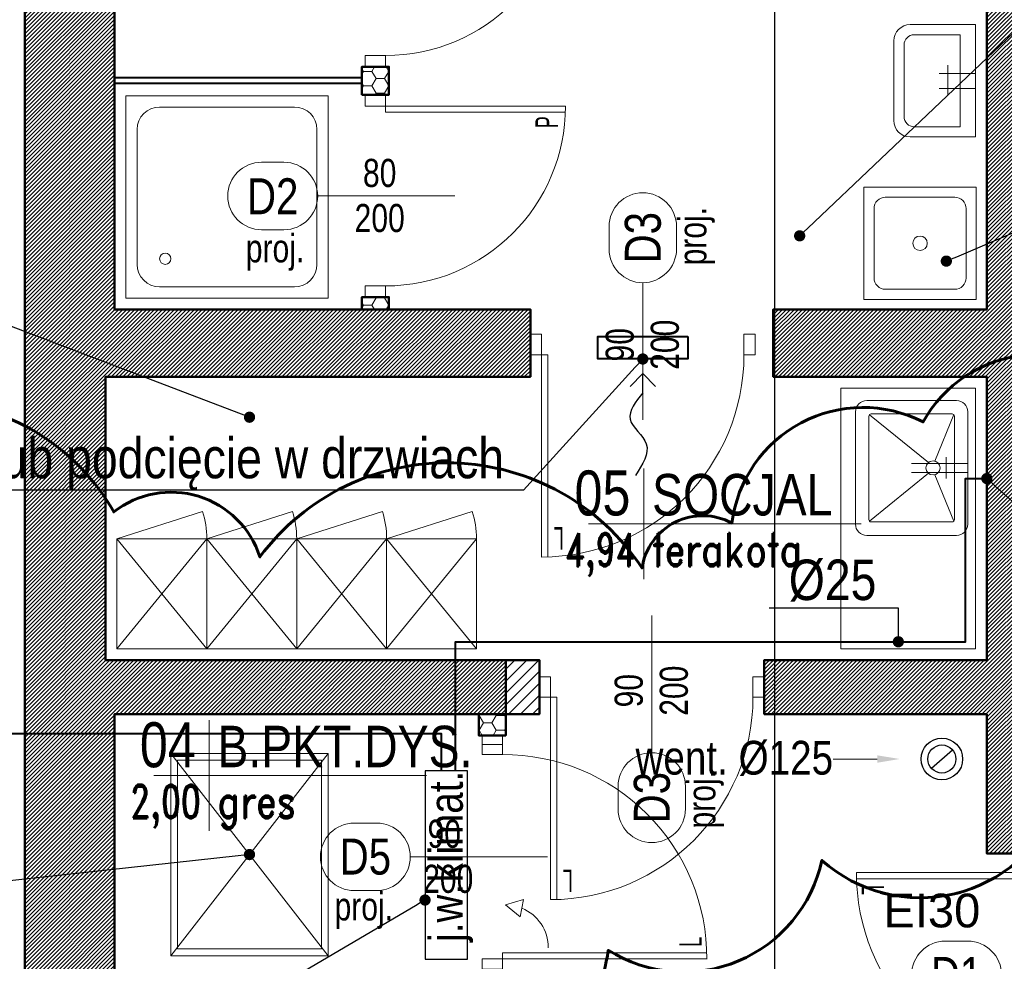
# Model space of a CAD drawing. Header units: centimetres. Extents: x -2715 to 104803, y -5579 to 32152.
# Tile 12 of 27: x 86213 to 86651, y 572 to 991. Entities that reach past the tile are written whole.
import ezdxf
from ezdxf import colors
from ezdxf.entities.mleader import LeaderData, LeaderLine
from ezdxf.enums import TextEntityAlignment as Align
from ezdxf.lldxf.tags import DXFTag
from ezdxf.math import Vec2, Vec3

# ---------------------------------------------------------------- set-up
doc = ezdxf.new("R2010")
doc.units = ezdxf.units.CM
doc.header["$MEASUREMENT"] = 0
doc.linetypes.add('DASHDOT2', pattern=[0.5, 0.25, -0.125, 0, -0.125])
for name, color, linetype, lineweight in [('0_TXT', 252, 'Continuous', 15), ('0_TXT niewidoczne', 252, 'Continuous', 15), ('1_ doors proj.', 252, 'Continuous', 15), ('1_ hatch', 252, 'Continuous', 9), ('1_ hatch proj.', 252, 'Continuous', 9), ('1_ przerywana  S_CONSTRUCTION', 252, 'DASHDOT2', 25), ('1_ view 1', 252, 'Continuous', 15), ('1_ wall DIV', 252, 'Continuous', 40), ('1_ wall STRUCT', 252, 'Continuous', 50), ('1_ wall STRUCT proj.', 252, 'Continuous', 50), ('2_ doors description proj.', 252, 'Continuous', 15), ('2_ equipment istn.', 252, 'Continuous', 9), ('2_ equipment proj.', 252, 'Continuous', 9), ('3_ PPOŻ  opisy', 252, 'Continuous', 18)]:
    doc.layers.add(name, color=color, linetype=linetype, lineweight=lineweight)
for name, color, linetype in [('1_ dach - osie', 252, 'DASHDOT'), ('3_SANIT._klimatyzator', 90, 'Continuous'), ('IS_nawiew', 160, 'SOLID'), ('IS_Opis', 140, 'SOLID'), ('IS_wywiew', 240, 'Continuous')]:
    doc.layers.add(name, color=color, linetype=linetype)
doc.styles.add('ARIAL', font='arial.ttf', dxfattribs={"width": 0.8})
doc.styles.add('BIKTS', font='bikromsw.shx', dxfattribs={"width": 0.85})
doc.styles.add('H_POM', font='ARIALN.TTF', dxfattribs={"width": 0.7, "height": 18})
doc.styles.get("Standard").update_dxf_attribs({"font": 'ARIALN.TTF'})
doc.styles.add('TXT_D', font='arial.ttf')
doc.styles.add('TXT_M', font='romans.shx', dxfattribs={"width": 0.75, "oblique": 15})
doc.styles.add('TXT_S', font='romand.shx')
tags = doc.linetypes.add('Dash', pattern=[15, 10, -5]).pattern_tags.tags
tags[6:7] = [DXFTag(74, 4), DXFTag(75, 0), DXFTag(340, '0'), DXFTag(46, 0.0), DXFTag(50, 0.0), DXFTag(44, 0.0), DXFTag(45, 0.0)]
tags[4:5] = [DXFTag(74, 4), DXFTag(75, 0), DXFTag(340, '0'), DXFTag(46, 0.0), DXFTag(50, 0.0), DXFTag(44, 0.0), DXFTag(45, 0.0)]
tags = doc.linetypes.add('DASHDOT', pattern=[20, 10, -5, 0, -5]).pattern_tags.tags
tags[10:11] = [DXFTag(74, 4), DXFTag(75, 0), DXFTag(340, '0'), DXFTag(46, 0.0), DXFTag(50, 0.0), DXFTag(44, 0.0), DXFTag(45, 0.0)]
tags[8:9] = [DXFTag(74, 4), DXFTag(75, 0), DXFTag(340, '0'), DXFTag(46, 0.0), DXFTag(50, 0.0), DXFTag(44, 0.0), DXFTag(45, 0.0)]
tags[6:7] = [DXFTag(74, 4), DXFTag(75, 0), DXFTag(340, '0'), DXFTag(46, 0.0), DXFTag(50, 0.0), DXFTag(44, 0.0), DXFTag(45, 0.0)]
tags[4:5] = [DXFTag(74, 4), DXFTag(75, 0), DXFTag(340, '0'), DXFTag(46, 0.0), DXFTag(50, 0.0), DXFTag(44, 0.0), DXFTag(45, 0.0)]
tags = doc.linetypes.add('SOLID', pattern=[10, 10, 0]).pattern_tags.tags
tags[6:7] = [DXFTag(74, 4), DXFTag(75, 0), DXFTag(340, '0'), DXFTag(46, 0.0), DXFTag(50, 0.0), DXFTag(44, 0.0), DXFTag(45, 0.0)]
tags[4:5] = [DXFTag(74, 4), DXFTag(75, 0), DXFTag(340, '0'), DXFTag(46, 0.0), DXFTag(50, 0.0), DXFTag(44, 0.0), DXFTag(45, 0.0)]

# ---------------------------------------------------------------- blocks, each defined once
blk = doc.blocks.new('fdgdfhfghgfsh')
at = {"linetype": 'Continuous'}
for p, q in [((0, 90), (-90, 90)), ((-90, 90), (-90, 0)), ((0, 0), (0, 90)), ((-15, 85), (-75, 85)), ((-85, 75), (-85, 15)), ((-5, 15), (-5, 75)), ((-75, 5), (-15, 5)), ((-90, 0), (0, 0))]:
    blk.add_line(p, q, dxfattribs=at)
for centre, major_axis, start_param, end_param in [((-75, 75), (-7.07, -7.07), 3.926991, 5.497787), ((-15, 75), (7.07, -7.07), 0.785398, 2.356194), ((-17.5, 17.5), (-1.77, -1.77), 3.926991, 10.210176), ((-75, 15), (7.07, -7.07), 3.926991, 5.497787), ((-15, 15), (-7.07, -7.07), 0.785398, 2.356194)]:
    blk.add_ellipse(centre, major_axis=major_axis, ratio=1, start_param=start_param, end_param=end_param, dxfattribs=at)
blk = doc.blocks.new('zlew 60x50')
for p, q in [((-2, -25), (-2, 0)), ((2, -25), (2, 0)), ((-3.01, -14.66), (-23.71, -6.29)), ((3.01, -14.66), (23.71, -6.29)), ((4.82, -9.59), (-4.69, -9.59)), ((-2.39, -17.5), (-23.68, -43.73)), ((23.68, -43.73), (2.39, -17.5))]:
    blk.add_line(p, q)
for points in [[(30, -5), (30, -45, -0.414214), (25, -50), (-25, -50, -0.414214), (-30, -45), (-30, -5, -0.414214), (-25, 0), (25, 0, -0.414214)], [(24, -7), (24, -43, -0.414214), (23, -44), (-23, -44, -0.414214), (-24, -43), (-24, -7, -0.414214), (-23, -6), (23, -6, -0.414214)]]:
    blk.add_lwpolyline(points, format="xyb", close=True)
blk.add_circle((0, -15.5), 3.12)
blk = doc.blocks.new('UMYWALKA')
for p, q in [((32, 55), (0, 55)), ((0, 55), (0, 0)), ((7.48, 50), (7.48, 5)), ((30, 50), (7.48, 50)), ((35, 10), (35, 45)), ((40, 8), (40, 47)), ((13.59, 34.46), (13.59, 19.84)), ((17.77, 31.32), (0, 31.32)), ((17.77, 24.01), (0, 24.01)), ((7.48, 5), (30, 5)), ((0, 0), (32, 0))]:
    blk.add_line(p, q)
for centre, radius, start, end in [((32, 47), 8, 0, 90), ((30, 45), 5, 0, 90), ((30, 10), 5, 270, 0), ((32, 8), 8, 270, 0)]:
    blk.add_arc(centre, radius, start, end)
blk = doc.blocks.new('MET')
at = {"layer": '0_TXT niewidoczne'}
for p, q in [((0, -20), (0, 20)), ((-20, 0), (78.66, 0))]:
    blk.add_line(p, q, dxfattribs=at)
at = {"style": 'TXT_D', "width": 0.8, "flags": 4}
blk.add_attdef('NUMER', text='', height=15, dxfattribs=at).set_placement((-6.73, 3.76), align=Align.RIGHT)
blk.add_attdef('NAZWA', (4.15, 3.76), '', height=15, dxfattribs=at)
at = {"layer": '0_TXT niewidoczne', "style": 'TXT_M', "width": 0.8, "flags": 4}
blk.add_attdef('M2', text='', height=12, dxfattribs=at).set_placement((-6.06, -15.36), align=Align.RIGHT)
blk.add_attdef('POSADZKA', (4.15, -15.36), '', height=12, dxfattribs=at)
blk = doc.blocks.new('_OZN.DRZWI')
blk.add_line((0, 0), (61.07, 0))
blk.add_lwpolyline([(-15, 15, -1), (-15, -15), (-25, -15, -1), (-25, 15)], format="xyb", close=True)
at = {"style": 'BIKTS', "width": 0.8}
blk.add_attdef('WYSOK', text='', height=8, rotation=0, dxfattribs=at).set_placement((27.59, 12.75), align=Align.TOP_CENTER)
for p in [(-20, 0), (75.14, 0)]:
    blk.add_attdef('OZN', text='', height=8, rotation=0, dxfattribs=at).set_placement(p, align=Align.MIDDLE)
blk.add_attdef('SZEROK', text='', height=8, rotation=0, dxfattribs=at).set_placement((27.59, -12.4), align=Align.CENTER)
blk = doc.blocks.new('VFDGFDHGF')
for p, q in [((4, 4.55), (0.45, 4.55)), ((8.55, 4.55), (4, 4.55)), ((8.55, -4.55), (8.55, 4.55)), ((99.45, 4.55), (99.45, -4.55)), ((108, 4.55), (104.45, 4.55)), ((4, -4.55), (8.55, -4.55)), ((8.55, -4.55), (8.55, -95.45)), ((11.27, -4.55), (11.27, -95.41)), ((32.64, -5.84), (27.34, -12.38)), ((99.45, -4.55), (104, -4.55)), ((27.34, -12.38), (35.01, -13.91))]:
    blk.add_line(p, q)
for points in [[(0, -4.55), (0, 4.55), (4, 4.55), (4, -4.55)], [(4, -4.55), (4, 4.55), (8.55, 4.55), (8.55, -4.55)], [(99.45, -4.55), (99.45, 4.55), (104, 4.55), (104, -4.55)], [(104, -4.55), (104, 4.55), (108, 4.55), (108, -4.55)]]:
    blk.add_lwpolyline(points, close=True)
for points in [[(54, -1.36), (54, -0.36)], [(8.55, -4.55), (11.27, -4.55)], [(32.64, -5.84), (35.01, -13.91)]]:
    blk.add_lwpolyline(points)
for centre, radius, start, end in [((9.07, -5.07), 90.38, 269.6651, 0.3349), ((13.55, -5.84), 19.09, 270, 337.4994)]:
    blk.add_arc(centre, radius, start, end)
at = {"insert": (18.4, -83.17), "char_height": 10, "width": 6.2032, "attachment_point": 3, "style": 'H_POM'}
blk.add_mtext('L', dxfattribs=at)
blk = doc.blocks.new('gfdgfhgfjhgjhgjhgjh')
for p, q in [((-9.09, -5), (-9.09, 0)), ((0, 0), (0, -5)), ((0, -5), (-9.09, -5)), ((0, -5), (80, -5)), ((0, -7.73), (79.95, -7.73)), ((-9.09, -85), (0, -85)), ((0, -85), (0, -90))]:
    blk.add_line(p, q)
for points in [[(0, 0), (-9.09, 0), (-9.09, -5), (0, -5)], [(0, -85), (-9.09, -85), (-9.09, -90), (0, -90)]]:
    blk.add_lwpolyline(points, close=True)
for points in [[(0, -5), (0, -7.73)], [(-3.18, -45), (-4.18, -45)]]:
    blk.add_lwpolyline(points)
blk.add_arc((0, -5), 80, 270, 0)
at = {"insert": (66.67, -14.86), "char_height": 10, "width": 6.2032, "attachment_point": 1, "rotation": 90, "style": 'H_POM'}
blk.add_mtext('P', dxfattribs=at)
blk = doc.blocks.new('GFDGFDHFHGFHGFRE')
for p, q in [((-9.09, 0), (-9.09, -5)), ((0, -5), (0, 0)), ((-9.09, -5), (-99.09, -5)), ((-9.09, -7.73), (-99.05, -7.73)), ((-9.09, -5), (0, -5)), ((-9.09, -95), (-9.09, -100)), ((0, -95), (-9.09, -95))]:
    blk.add_line(p, q)
for points in [[(-9.09, 0), (0, 0), (0, -5), (-9.09, -5)], [(-9.09, -95), (0, -95), (0, -100), (-9.09, -100)]]:
    blk.add_lwpolyline(points, close=True)
for points in [[(-9.09, -5), (-9.09, -7.73)], [(-5.91, -50), (-4.91, -50)]]:
    blk.add_lwpolyline(points)
blk.add_arc((-9.09, -5), 90, 180, 270)
at = {"insert": (-85.76, -14.86), "char_height": 10, "width": 6.2032, "attachment_point": 7, "rotation": 90, "style": 'H_POM'}
blk.add_mtext('L', dxfattribs=at)
blk = doc.blocks.new('GFDHGFJHGKJHLKJHL')
at = {"ltscale": 10}
blk.add_lwpolyline([(0, 0), (70, 0), (70, -90), (0, -90), (0, 0)], dxfattribs=at)
at = {"linetype": 'Dash', "ltscale": 20}
blk.add_lwpolyline([(0, -90), (70, 0), (0, 0), (70, -90), (0, -90)], dxfattribs=at)
blk.add_lwpolyline([(3, -3), (67, -3), (67, -87), (3, -87)], close=True, dxfattribs=at)
blk = doc.blocks.new('BFGHJHGJHGKHG')
at = {"linetype": 'Dash', "ltscale": 10}
for points in [[(0, 49), (38.11, 61.14)], [(40, 49), (78.11, 61.14)]]:
    blk.add_lwpolyline(points, dxfattribs=at)
blk.add_lwpolyline([(0, 49), (80, 49), (80, 0), (0, 0), (0, 49), (40, 49), (40, 0)])
at = {"linetype": 'Dash', "ltscale": 15}
for points in [[(0, 0), (40, 49), (0, 49), (40, 0), (0, 0)], [(40, 0), (80, 49), (40, 49), (80, 0), (40, 0)]]:
    blk.add_lwpolyline(points, dxfattribs=at)
at = {"linetype": 'Dash', "ltscale": 10}
for centre in [(0, 49), (40, 49)]:
    blk.add_arc(centre, 40, 0, 17.6724, dxfattribs=at)
blk = doc.blocks.new('GRFHGFJNHGJMKH')
at = {"layer": '1_ dach - osie'}
blk.add_line((0, -1754.68), (0, 0), dxfattribs=at)
blk = doc.blocks.new('_DOT')
at = {"color": 0, "linetype": 'ByBlock'}
blk.add_line((-0.5, 0), (-1, 0), dxfattribs=at)
at = {"color": 0, "linetype": 'ByBlock', "const_width": 0.5}
blk.add_lwpolyline([(-0.25, 0, 1), (0.25, 0, 1)], format="xyb", close=True, dxfattribs=at)
blk = doc.blocks.new('_kr_transfer')
at = {"layer": 'IS_wywiew'}
for p, q in [((6.5, 0), (12.16, 5.66)), ((15.05, 0), (6.5, 0)), ((6.5, 0), (12.16, -5.66))]:
    blk.add_line(p, q, dxfattribs=at)
at = {"layer": 'IS_wywiew', "lineweight": 40}
blk.add_lwpolyline([(-10, 20), (0, 20), (0, -20), (-10, -20)], close=True, dxfattribs=at)
at = {"layer": 'IS_wywiew', "start_tangent": (0.789269, -0.614048)}
blk.add_spline([(15.05, 0), (26.8, -5.6), (37.79, 1.54), (51.76, -3.3)], degree=3, dxfattribs=at)
blk = doc.blocks.new('Klimatyzator ścienny LG S09EC STANDARD 2 z montażem')
at = {"layer": '3_SANIT._klimatyzator', "lineweight": 25}
blk.add_lwpolyline([(-401.72, 1731.64), (-401.72, 1647.94), (-382.82, 1647.94), (-382.82, 1731.64), (-401.72, 1731.64)], dxfattribs=at)
at = {"layer": '3_SANIT._klimatyzator', "lineweight": 25, "insert": (-399.92, 1655.4), "char_height": 0.18, "attachment_point": 1, "rotation": 90}
blk.add_mtext('\\pxi-3,l4,t4;{\\fArial Narrow|b0|i0|c238|p34;\\H83.333333x;j.w.^Iklimat.}', dxfattribs=at)
blk = doc.blocks.new('fvdgvfdghf')
blk.add_lwpolyline([(-50, 0), (0, 0), (0, 50), (-50, 50), (-50, 0)])
blk.add_lwpolyline([(-40.45, 4.55), (-9.55, 4.55, 0.414214), (-4.55, 9.55), (-4.55, 40.45, 0.414214), (-9.55, 45.45), (-40.45, 45.45, 0.414214), (-45.45, 40.45), (-45.45, 9.55, 0.414214)], format="xyb", close=True)
blk.add_circle((-25, 25), 3.22)
blk = doc.blocks.new('bvnbvn')
at = {"layer": '1_ przerywana  S_CONSTRUCTION', "color": 150, "linetype": 'Dash', "ltscale": 20}
blk.add_lwpolyline([(-24.68, -24.14), (-15.32, -15.86)], dxfattribs=at)
at = {"layer": '1_ przerywana  S_CONSTRUCTION', "color": 150, "linetype": 'Dash', "ltscale": 10}
for radius in [9.25, 6.25]:
    blk.add_circle((-20, -20), radius, dxfattribs=at)
at = {"layer": '0_TXT', "color": 150}
ml = blk.add_multileader_mtext('Standard', dxfattribs=at)
ml.set_content('{\\fArial Narrow|b0|i0|c238|p34;\\H83.333333x;went. %%C125}', color=150)
ml.set_leader_properties()
ml.build(insert=Vec2(0, 0))
ml.multileader.update_dxf_attribs({"dogleg_length": 0.36, "arrow_head_size": 10})
ctx = ml.context
ctx.base_point, ctx.char_height, ctx.arrow_head_size, ctx.landing_gap_size, ctx.plane_origin = Vec3(-155.64, -20), 0.18, 10, 0.09, Vec3(-38.74, -20)
ctx.text_align_type = 2
notes = []
notes.append((ctx, [(0, (1, 1, 0), (-67.94, -20), (-1, 0), 0.36, [(0, [(-38.74, -20)], 0, [])])]))
ctx.mtext.insert, ctx.mtext.alignment, ctx.mtext.flow_direction = Vec3(-68.39, -11.92), 3, 5
for ctx, leaders in notes:
    for number, flags, end, landing, length, lines in leaders:
        leader = LeaderData()
        leader.index, (leader.has_last_leader_line, leader.has_dogleg_vector, leader.attachment_direction) = number, flags
        leader.last_leader_point, leader.dogleg_vector, leader.dogleg_length = Vec3(end), Vec3(landing), length
        for number, points, colour, breaks in lines:
            line = LeaderLine()
            line.index, line.vertices, line.color, line.breaks = number, Vec3.list(points), colors.encode_raw_color(colour), breaks
            leader.lines.append(line)
        ctx.leaders.append(leader)

msp = doc.modelspace()

# ---------------------------------------------------------------- hatches: boundary and pattern name
at = {"layer": '1_ hatch'}
h = msp.add_hatch(dxfattribs=at)
h.set_pattern_fill('ANSI31', color=256, scale=10)
h.paths.add_polyline_path([(86255.57, 517.9), (86215.57, 517.9), (86215.55, 1206.93), (86348.55, 1206.93), (86348.55, 1166.93), (86255.55, 1166.93), (86255.55, 861.93), (86440.51, 861.93), (86440.51, 831.93), (86251.55, 831.93), (86251.55, 705.93), (86429.55, 705.93), (86429.55, 681.93), (86255.55, 681.93)])
h = msp.add_hatch(dxfattribs=at)
h.set_pattern_fill('ANSI31', color=256, scale=10)
h.paths.add_polyline_path([(86685.55, 619.93), (86650.07, 619.93), (86643.55, 619.93), (86643.55, 681.93), (86544.51, 681.93), (86544.51, 705.93), (86643.55, 705.93), (86643.55, 831.93), (86548.51, 831.93), (86548.51, 861.93), (86643.55, 861.93), (86643.55, 1206.93), (86830.55, 1206.93), (86830.55, 1166.93), (86685.55, 1166.93), (86685.55, 705.93), (86900.55, 705.93), (86900.55, 681.93), (86685.55, 681.93)])
at = {"layer": '1_ hatch proj.'}
h = msp.add_hatch(dxfattribs=at)
h.set_pattern_fill('HONEY', color=256, scale=30)
h.paths.add_polyline_path([(86365.55, 957.35), (86365.55, 969.85), (86377.55, 969.85), (86377.55, 957.35)])
h = msp.add_hatch(dxfattribs=at)
h.set_pattern_fill('HONEY', color=256, scale=30)
h.paths.add_polyline_path([(86365.55, 867.35), (86365.55, 861.93), (86377.55, 861.93), (86377.55, 867.35)])
h = msp.add_hatch(dxfattribs=at)
h.set_pattern_fill('ANSI31', color=256, scale=30)
h.set_pattern_definition([(45, (-154, -2e-12), (-2.65165043, 2.65165043), [])])
h.paths.add_polyline_path([(86429.55, 705.93), (86444.51, 705.93), (86444.51, 681.93), (86429.55, 681.93)])
h = msp.add_hatch(dxfattribs=at)
h.set_pattern_fill('HONEY', color=256, scale=30)
h.set_pattern_definition([(0, (120.848, 9), (5.625, 3.24759526), [3.75, -7.5]), (120, (120.848, 9), (-5.625, 3.24759526), [3.75, -7.5]), (60, (120.848, 9), (1e-15, 6.49519053), [-7.5, 3.75])])
h.paths.add_polyline_path([(86429.55, 681.93), (86429.55, 672.43), (86417.55, 672.43), (86417.55, 681.93)])

# ---------------------------------------------------------------- linework, layer by layer
at = {"layer": '1_ wall DIV'}
for points in [[(86365.55, 964.85), (86255.55, 964.85)], [(86365.55, 962.35), (86255.55, 962.35)]]:
    msp.add_lwpolyline(points, dxfattribs=at)
at = {"layer": '1_ wall STRUCT'}
msp.add_lwpolyline([(86255.55, 517.9), (86215.55, 517.9), (86215.55, 1206.93), (86348.55, 1206.93), (86348.55, 1166.93), (86255.55, 1166.93), (86255.55, 861.93), (86440.51, 861.93), (86440.51, 831.93), (86251.55, 831.93), (86251.55, 705.93), (86429.55, 705.93), (86429.55, 681.93), (86255.55, 681.93)], close=True, dxfattribs=at)
msp.add_lwpolyline([(86685.55, 619.93), (86650.07, 619.93), (86643.55, 619.93), (86643.55, 681.93), (86544.51, 681.93), (86544.51, 705.93), (86643.55, 705.93), (86643.55, 831.93), (86548.51, 831.93), (86548.51, 861.93), (86643.55, 861.93), (86643.55, 1206.93), (86830.55, 1206.93), (86830.55, 1166.93), (86685.55, 1166.93), (86685.55, 705.93), (86900.55, 705.93), (86900.55, 681.93), (86685.55, 681.93), (86685.55, 619.93)], dxfattribs=at)
at = {"layer": '1_ wall STRUCT proj.'}
for points in [[(86365.55, 957.35), (86365.55, 969.85), (86377.55, 969.85), (86377.55, 957.35), (86365.55, 957.35)], [(86365.55, 861.93), (86365.55, 867.35), (86377.55, 867.35), (86377.55, 861.93), (86365.55, 861.93)], [(86429.55, 705.93), (86444.51, 705.93), (86444.51, 681.93), (86429.55, 681.93), (86429.55, 705.93)], [(86429.55, 681.93), (86429.55, 672.43), (86417.55, 672.43), (86417.55, 681.93), (86429.55, 681.93)]]:
    msp.add_lwpolyline(points, dxfattribs=at)
at = {"layer": '2_ equipment istn.'}
msp.add_lwpolyline([(86638.55, 710.93), (86578.55, 710.93), (86578.55, 826.93), (86638.55, 826.93), (86638.55, 710.93)], dxfattribs=at)
at = {"layer": 'IS_Opis', "color": 40, "lineweight": 40}
msp.add_lwpolyline([(86407.17, 656.68), (86407.17, 714.08), (86634.09, 714.08), (86634.09, 786.67), (86643.55, 786.67)], dxfattribs=at)
at = {"layer": 'IS_Opis', "color": 210, "lineweight": 40}
msp.add_lwpolyline([(86199.36, 697.26), (86199.36, 673.26), (86400.85, 673.26), (86400.85, 656.68)], dxfattribs=at)

# ---------------------------------------------------------------- block references
msp.add_blockref('Klimatyzator ścienny LG S09EC STANDARD 2 z montażem', (86795.36, -1074.97))
at = {"layer": '0_TXT'}
ref = msp.add_blockref('MET', (86490.97, 766.57), dxfattribs=dict(at, xscale=1.23, yscale=1.23, zscale=1.23, rotation=359.9999999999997))
ref.add_attrib('NUMER', '05', dxfattribs={"layer": '0', "height": 20, "style": 'TXT_D', "width": 0.8, "flags": 4}).set_placement((86485, 770.26), align=Align.RIGHT)
ref.add_attrib('NAZWA', 'SOCJAL', (86494.66, 770.26), dxfattribs={"layer": '0', "height": 18.45, "style": 'TXT_D', "width": 0.8, "flags": 4})
ref.add_attrib('M2', '4,94', dxfattribs={"layer": '0', "height": 14.76, "style": 'TXT_S', "width": 0.7, "flags": 4}).set_placement((86487.28, 747.68), align=Align.RIGHT)
ref.add_attrib('POSADZKA', 'terakota', (86494.66, 747.68), dxfattribs={"layer": '0', "height": 14.76, "style": 'TXT_S', "width": 0.8, "flags": 4})
ref = msp.add_blockref('MET', (86297.6, 654.58), dxfattribs=dict(at, xscale=1.23, yscale=1.23, zscale=1.23, rotation=359.9999999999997))
ref.add_attrib('NUMER', '04', dxfattribs={"layer": '0', "height": 20, "style": 'TXT_D', "width": 0.8, "flags": 4}).set_placement((86291.64, 658.27), align=Align.RIGHT)
ref.add_attrib('NAZWA', 'B.PKT.DYS.', (86301.29, 658.27), dxfattribs={"layer": '0', "height": 18.45, "style": 'TXT_D', "width": 0.8, "flags": 4})
ref.add_attrib('M2', '2,00', dxfattribs={"layer": '0', "height": 14.76, "style": 'TXT_S', "width": 0.7, "flags": 4}).set_placement((86293.91, 635.69), align=Align.RIGHT)
ref.add_attrib('POSADZKA', 'gres', (86301.29, 635.69), dxfattribs={"layer": '0', "color": 150, "height": 14.76, "style": 'TXT_S', "width": 0.8, "flags": 4})
msp.add_blockref('bvnbvn', (86643.55, 681.93), dxfattribs=at)
at = {"layer": '1_ doors proj.'}
for p in [(86376.09, 1059.85), (86376.09, 957.35)]:
    msp.add_blockref('gfdgfhgfjhgjhgjhgjh', p, dxfattribs=at)
for name, p, rotation in [('GFDGFDHFHGFHGFRE', (86440.51, 850.86), 90), ('GFDGFDHFHGFHGFRE', (86444.51, 698.48), 90), ('VFDGFDHGF', (86423.55, 564.43), 89.99999999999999), ('VFDGFDHGF', (86681, 619.93), 270)]:
    msp.add_blockref(name, p, dxfattribs=dict(at, rotation=rotation))
at = {"layer": '1_ view 1'}
msp.add_blockref('GRFHGFJNHGJMKH', (86549.24, 1279.19), dxfattribs=at)
at = {"layer": '2_ doors description proj.'}
ref = msp.add_blockref('_OZN.DRZWI', (86345.88, 912.35), dxfattribs=at)
ref.add_attrib('OZN', 'proj.', dxfattribs={"layer": '0', "color": 7, "lineweight": 5, "height": 12.5, "style": 'BIKTS', "width": 0.8}).set_placement((86326.91, 887.54), align=Align.MIDDLE)
ref.add_attrib('WYSOK', '200', dxfattribs={"layer": '0', "color": 7, "lineweight": 5, "height": 12.5, "style": 'BIKTS', "width": 0.8}).set_placement((86373.47, 908.81), align=Align.TOP_CENTER)
ref.add_attrib('SZEROK', '80', dxfattribs={"layer": '0', "color": 7, "lineweight": 5, "height": 12.5, "style": 'BIKTS', "width": 0.8}).set_placement((86373.47, 916.36), align=Align.CENTER)
ref.add_attrib('OZN', 'D2', dxfattribs={"layer": '0', "color": 7, "lineweight": 5, "height": 16, "style": 'ARIAL', "width": 0.8}).set_placement((86325.88, 912.35), align=Align.MIDDLE)
ref = msp.add_blockref('_OZN.DRZWI', (86490.51, 873.79), dxfattribs=dict(at, xscale=-1, rotation=89.99999999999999))
ref.add_attrib('OZN', 'proj.', dxfattribs={"layer": '0', "color": 7, "lineweight": 5, "height": 12.5, "rotation": 90, "style": 'BIKTS', "width": 0.8}).set_placement((86514.1, 894.48), align=Align.MIDDLE)
ref.add_attrib('WYSOK', '200', dxfattribs={"layer": '0', "color": 7, "lineweight": 5, "height": 12.5, "rotation": 90, "style": 'BIKTS', "width": 0.8}).set_placement((86494.05, 846.19), align=Align.TOP_CENTER)
ref.add_attrib('SZEROK', '90', dxfattribs={"layer": '0', "color": 7, "lineweight": 5, "height": 12.5, "rotation": 90, "style": 'BIKTS', "width": 0.8}).set_placement((86486.49, 846.19), align=Align.CENTER)
ref.add_attrib('OZN', 'D3', dxfattribs={"layer": '0', "color": 7, "lineweight": 5, "height": 16, "rotation": 90, "style": 'ARIAL', "width": 0.8}).set_placement((86490.51, 893.79), align=Align.MIDDLE)
ref = msp.add_blockref('_OZN.DRZWI', (86494.51, 664.73), dxfattribs=dict(at, rotation=90.00000000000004))
ref.add_attrib('OZN', 'proj.', dxfattribs={"layer": '0', "color": 7, "lineweight": 5, "height": 12.5, "rotation": 90, "style": 'BIKTS', "width": 0.8}).set_placement((86518.1, 644.03), align=Align.MIDDLE)
ref.add_attrib('WYSOK', '200', dxfattribs={"layer": '0', "color": 7, "lineweight": 5, "height": 12.5, "rotation": 90, "style": 'BIKTS', "width": 0.8}).set_placement((86498.05, 692.32), align=Align.TOP_CENTER)
ref.add_attrib('SZEROK', '90', dxfattribs={"layer": '0', "color": 7, "lineweight": 5, "height": 12.5, "rotation": 90, "style": 'BIKTS', "width": 0.8}).set_placement((86490.49, 692.32), align=Align.CENTER)
ref.add_attrib('OZN', 'D3', dxfattribs={"layer": '0', "color": 7, "lineweight": 5, "height": 16, "rotation": 90, "style": 'ARIAL', "width": 0.8}).set_placement((86494.51, 644.73), align=Align.MIDDLE)
ref = msp.add_blockref('_OZN.DRZWI', (86387.1, 618.43), dxfattribs=at)
ref.add_attrib('OZN', 'proj.', dxfattribs={"layer": '0', "color": 7, "lineweight": 5, "height": 12.5, "style": 'BIKTS', "width": 0.8}).set_placement((86366.4, 594.84), align=Align.MIDDLE)
ref.add_attrib('WYSOK', '200', dxfattribs={"layer": '0', "color": 7, "lineweight": 5, "height": 12.5, "style": 'BIKTS', "width": 0.8}).set_placement((86403.97, 614.89), align=Align.TOP_CENTER)
ref.add_attrib('SZEROK', '90', dxfattribs={"layer": '0', "color": 7, "lineweight": 5, "height": 12.5, "style": 'BIKTS', "width": 0.8}).set_placement((86402.19, 622.44), align=Align.CENTER)
ref.add_attrib('OZN', 'D5', dxfattribs={"layer": '0', "color": 7, "lineweight": 5, "height": 16, "style": 'ARIAL', "width": 0.8}).set_placement((86367.1, 618.43), align=Align.MIDDLE)
ref = msp.add_blockref('_OZN.DRZWI', (86650.09, 565.93), dxfattribs=dict(at, xscale=-1, rotation=180))
ref.add_attrib('OZN', 'proj.', dxfattribs={"layer": '0', "color": 7, "lineweight": 5, "height": 12.5, "style": 'BIKTS', "width": 0.8}).set_placement((86731.49, 565.93), align=Align.MIDDLE)
ref.add_attrib('WYSOK', '200', dxfattribs={"layer": '0', "color": 7, "lineweight": 5, "height": 12.5, "style": 'BIKTS', "width": 0.8}).set_placement((86677.68, 562.86), align=Align.TOP_CENTER)
ref.add_attrib('SZEROK', '90', dxfattribs={"layer": '0', "color": 7, "lineweight": 5, "height": 12.5, "style": 'BIKTS', "width": 0.8}).set_placement((86677.68, 567.93), align=Align.CENTER)
ref.add_attrib('OZN', 'D1', dxfattribs={"layer": '0', "color": 7, "lineweight": 5, "height": 16, "style": 'ARIAL', "width": 0.8}).set_placement((86630.09, 565.93), align=Align.MIDDLE)
at = {"layer": '2_ equipment istn.', "xscale": 0.909090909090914, "yscale": 0.909090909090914, "zscale": 0.9090909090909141, "rotation": 180.0000000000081}
msp.add_blockref('UMYWALKA', (86638.55, 988.6), dxfattribs=at)
at = {"layer": '2_ equipment istn.', "xscale": -1}
msp.add_blockref('fdgdfhfghgfsh', (86260.55, 866.93), dxfattribs=at)
at = {"layer": '2_ equipment istn.', "xscale": -1, "rotation": 270}
msp.add_blockref('zlew 60x50', (86635.11, 791.39), dxfattribs=at)
at = {"layer": '2_ equipment proj.'}
for name, p in [('fvdgvfdghf', (86638.85, 866.32)), ('BFGHJHGJHGKHG', (86256.55, 710.93)), ('BFGHJHGJHGKHG', (86336.55, 710.93)), ('GFDHGFJHGKJHLKJHL', (86280.55, 664.43))]:
    msp.add_blockref(name, p, dxfattribs=at)
at = {"layer": 'IS_nawiew', "rotation": 270}
msp.add_blockref('_kr_transfer', (86490.51, 839.85), dxfattribs=at)

# ---------------------------------------------------------------- leaders
at = {"layer": 'Defpoints', "color": 6}
ml = msp.add_multileader_mtext('Standard', dxfattribs=at)
ml.set_content('Ewelina, tak jak ustalaliśmy nawiewnik ścienny z grzałką ', color=6)
ml.set_leader_properties(color=256, linetype='ByLayer', lineweight=-1)
ml.set_arrow_properties(name='DOT')
ml.build(insert=Vec2(0, 0))
ml.multileader.update_dxf_attribs({"text_left_attachment_type": 6, "text_right_attachment_type": 6, "dogleg_length": 0.1, "arrow_head_size": 5})
ctx = ml.context
ctx.base_point, ctx.char_height, ctx.arrow_head_size, ctx.landing_gap_size, ctx.plane_origin = Vec3(85727.35, 934.88), 18, 5, 0.3, Vec3(85714.71, 1285.46)
ctx.left_attachment, ctx.right_attachment = 6, 6
notes = []
notes.append((ctx, [(0, (1, 1, 0), (85998.52, 934.88), (-1, 0), 11.18, [(0, [(86315.55, 813.95)], 0, [])])]))
ctx.mtext.insert, ctx.mtext.width, ctx.mtext.flow_direction = Vec3(85727.65, 958.16), 265.3585, 5
ml = msp.add_multileader_mtext('Standard', dxfattribs=at)
ml.set_content('Ewelina, tak jak ustalaliśmy nawiewnik ścienny z grzałką + kratka transferowa nad drzwiami do komunikacji', color=6)
ml.set_leader_properties(color=256, linetype='ByLayer', lineweight=-1)
ml.set_arrow_properties(name='DOT')
ml.build(insert=Vec2(0, 0))
ml.multileader.update_dxf_attribs({"text_left_attachment_type": 6, "text_right_attachment_type": 6, "dogleg_length": 0.1, "arrow_head_size": 5})
ctx = ml.context
ctx.base_point, ctx.char_height, ctx.arrow_head_size, ctx.landing_gap_size, ctx.plane_origin = Vec3(85732.35, 585.36), 18, 5, 0.3, Vec3(85714.71, 1090.94)
ctx.left_attachment, ctx.right_attachment = 6, 6
notes.append((ctx, [(0, (1, 1, 0), (86003.52, 585.36), (-1, 0), 11.18, [(0, [(86315.55, 619.43)], 0, [])])]))
ctx.mtext.insert, ctx.mtext.width, ctx.mtext.flow_direction = Vec3(85732.65, 608.64), 265.3585, 5
at = {"layer": 'IS_Opis'}
ml = msp.add_multileader_mtext('Standard', dxfattribs=at)
ml.set_content('Wentylator kanałowy np. TD-350/125 SILENT, prod. Venture Ind. o wydatku Vw=130m³/h; zasilanie el. 230V, 30W', color=256)
ml.set_leader_properties(color=256, linetype='ByLayer', lineweight=-1)
ml.set_arrow_properties(name='DOT')
ml.build(insert=Vec2(0, 0))
ml.multileader.update_dxf_attribs({"text_left_attachment_type": 6, "text_right_attachment_type": 6, "dogleg_length": 0.1, "arrow_head_size": 5})
ctx = ml.context
ctx.base_point, ctx.char_height, ctx.arrow_head_size, ctx.landing_gap_size, ctx.plane_origin = Vec3(86714.3, 1030.36), 18, 5, 0.3, Vec3(86701.66, 1090.94)
ctx.left_attachment, ctx.right_attachment = 6, 6
notes.append((ctx, [(0, (1, 1, 0), (86703.12, 1030.36), (1, 0), 11.18, [(0, [(86560.29, 894.63)], 0, [])])]))
ctx.mtext.insert, ctx.mtext.width, ctx.mtext.flow_direction = Vec3(86714.6, 1051.96), 356.8826, 5
ml = msp.add_multileader_mtext('Standard', dxfattribs=at)
ml.set_content('Wyrzutnia dachowa okrągła %%c125', color=256)
ml.set_leader_properties(color=256, linetype='ByLayer', lineweight=-1)
ml.set_arrow_properties(name='DOT')
ml.build(insert=Vec2(0, 0))
ml.multileader.update_dxf_attribs({"text_left_attachment_type": 6, "text_right_attachment_type": 6, "dogleg_length": 0.1, "arrow_head_size": 5})
ctx = ml.context
ctx.base_point, ctx.char_height, ctx.arrow_head_size, ctx.landing_gap_size, ctx.plane_origin = Vec3(86715.3, 916.89), 18, 5, 0.3, Vec3(86701.66, 995.67)
ctx.left_attachment, ctx.right_attachment = 6, 6
notes.append((ctx, [(0, (1, 1, 0), (86704.12, 916.89), (1, 0), 11.18, [(0, [(86625.54, 883.38)], 0, [])])]))
ctx.mtext.insert, ctx.mtext.width, ctx.mtext.flow_direction = Vec3(86715.6, 940.17), 356.8826, 5
ml = msp.add_multileader_mtext('Standard', dxfattribs=at)
ml.set_content('Kratka lub podcięcie w drzwiach', color=256)
ml.set_leader_properties(color=256, linetype='ByLayer', lineweight=-1)
ml.set_arrow_properties(name='DOT')
ml.build(insert=Vec2(0, 0))
ml.multileader.update_dxf_attribs({"text_left_attachment_type": 6, "text_right_attachment_type": 6, "dogleg_length": 0.1, "arrow_head_size": 5})
ctx = ml.context
ctx.base_point, ctx.char_height, ctx.arrow_head_size, ctx.landing_gap_size, ctx.plane_origin = Vec3(86135.1, 781.57), 18, 5, 0.3, Vec3(86077.46, 854.35)
ctx.left_attachment, ctx.right_attachment = 6, 6
notes.append((ctx, [(0, (1, 1, 0), (86437.46, 781.57), (-1, 0), 11.18, [(0, [(86490.51, 839.85)], 0, [])])]))
ctx.mtext.insert, ctx.mtext.width, ctx.mtext.flow_direction = Vec3(86135.4, 804.8), 356.8826, 5
ml = msp.add_multileader_mtext('Standard', dxfattribs=at)
ml.set_content('Odpływ skroplin włączyć do podejścia KS - włączenie zasyfonowane', color=256)
ml.set_leader_properties(color=256, linetype='ByLayer', lineweight=-1)
ml.set_arrow_properties(name='DOT')
ml.build(insert=Vec2(0, 0))
ml.multileader.update_dxf_attribs({"text_left_attachment_type": 6, "text_right_attachment_type": 6, "dogleg_length": 0.1, "arrow_head_size": 5})
ctx = ml.context
ctx.base_point, ctx.char_height, ctx.arrow_head_size, ctx.landing_gap_size, ctx.plane_origin = Vec3(86696.73, 749.03), 18, 5, 0.3, Vec3(86683.09, 827.8)
ctx.left_attachment, ctx.right_attachment = 6, 6
notes.append((ctx, [(0, (1, 1, 0), (86685.55, 749.03), (1, 0), 11.18, [(0, [(86643.55, 786.67)], 0, [])])]))
ctx.mtext.insert, ctx.mtext.width, ctx.mtext.flow_direction = Vec3(86697.03, 772.31), 356.8826, 5
ml = msp.add_multileader_mtext('Standard', dxfattribs=at)
ml.set_content('%%c25', color=256)
ml.set_leader_properties(color=256, linetype='ByLayer', lineweight=-1)
ml.set_arrow_properties(name='DOT')
ml.build(insert=Vec2(0, 0))
ml.multileader.update_dxf_attribs({"text_left_attachment_type": 6, "text_right_attachment_type": 6, "dogleg_length": 0.1, "arrow_head_size": 5})
ctx = ml.context
ctx.base_point, ctx.char_height, ctx.arrow_head_size, ctx.landing_gap_size, ctx.plane_origin = Vec3(86555.15, 729.03), 18, 5, 0.3, Vec3(86243.19, 797.8)
ctx.left_attachment, ctx.right_attachment = 6, 6
notes.append((ctx, [(0, (1, 1, 0), (86604.19, 729.03), (-1, 0), 11.18, [(0, [(86604.19, 714.08)], 0, [])])]))
ctx.mtext.insert, ctx.mtext.width, ctx.mtext.flow_direction = Vec3(86555.45, 750.63), 356.8826, 5
ml = msp.add_multileader_mtext('Standard', dxfattribs=at)
ml.set_content('Jednostka zewnętrzna', color=256)
ml.set_leader_properties(color=256, linetype='ByLayer', lineweight=-1)
ml.set_arrow_properties(name='DOT')
ml.build(insert=Vec2(0, 0))
ml.multileader.update_dxf_attribs({"text_left_attachment_type": 6, "text_right_attachment_type": 6, "dogleg_length": 0.1, "arrow_head_size": 5})
ctx = ml.context
ctx.base_point, ctx.char_height, ctx.arrow_head_size, ctx.landing_gap_size, ctx.plane_origin = Vec3(85886.88, 652.28), 18, 5, 0.3, Vec3(85742.52, 725.06)
ctx.left_attachment, ctx.right_attachment = 6, 6
notes.append((ctx, [(0, (1, 1, 0), (86102.52, 652.28), (-1, 0), 11.18, [(0, [(86187.4, 733.11)], 0, [])])]))
ctx.mtext.insert, ctx.mtext.width, ctx.mtext.flow_direction = Vec3(85887.18, 675.51), 356.8826, 5
ml = msp.add_multileader_mtext('Standard', dxfattribs=at)
ml.set_content('Jednostka wewnętrzna Qchł=2,5kW', color=256)
ml.set_leader_properties(color=256, linetype='ByLayer', lineweight=-1)
ml.set_arrow_properties(name='DOT')
ml.build(insert=Vec2(0, 0))
ml.multileader.update_dxf_attribs({"text_left_attachment_type": 6, "text_right_attachment_type": 6, "dogleg_length": 0.1, "arrow_head_size": 5})
ctx = ml.context
ctx.base_point, ctx.char_height, ctx.arrow_head_size, ctx.landing_gap_size, ctx.plane_origin = Vec3(85879.59, 426.38), 18, 5, 0.3, Vec3(85739.79, 499.15)
ctx.left_attachment, ctx.right_attachment = 6, 6
notes.append((ctx, [(0, (1, 1, 0), (86099.79, 426.38), (-1, 0), 11.18, [(0, [(86393.65, 599.21)], 0, [])])]))
ctx.mtext.insert, ctx.mtext.width, ctx.mtext.flow_direction = Vec3(85879.89, 447.98), 278.8843, 5
for ctx, leaders in notes:
    for number, flags, end, landing, length, lines in leaders:
        leader = LeaderData()
        leader.index, (leader.has_last_leader_line, leader.has_dogleg_vector, leader.attachment_direction) = number, flags
        leader.last_leader_point, leader.dogleg_vector, leader.dogleg_length = Vec3(end), Vec3(landing), length
        for number, points, colour, breaks in lines:
            line = LeaderLine()
            line.index, line.vertices, line.color, line.breaks = number, Vec3.list(points), colors.encode_raw_color(colour), breaks
            leader.lines.append(line)
        ctx.leaders.append(leader)

# ---------------------------------------------------------------- next in the draw order: texts
at = {"layer": '3_ PPOŻ  opisy', "insert": (86594.66, 602.03), "char_height": 15, "width": 48.8787, "attachment_point": 1, "rotation": 0.0202, "style": 'TXT_D', "bg_fill": 3, "box_fill_scale": 1, "bg_fill_color": 1, "bg_fill_transparency": 0}
msp.add_mtext('\\pxqc;EI30', dxfattribs=at)

# ---------------------------------------------------------------- next in the draw order: linework, layer by layer
at = {"layer": 'Defpoints', "color": 6, "lineweight": 60}
msp.add_lwpolyline([(86355.17, 516.85, 0.520567), (86475.17, 576.85, 0.520567), (86570.17, 616.85, 0.520567), (86675.17, 641.85, 0.520567), (86735.17, 671.85, 0.520567), (86835.17, 646.85, 0.520567), (87030.17, 661.85, 0.520567), (87065.17, 756.85, 0.520567), (87015.17, 796.85, 0.520567), (86870.17, 796.85, 0.520567), (86775.17, 801.85, 0.520567), (86710.17, 821.85, 0.520567), (86615.17, 811.85, 0.520567), (86530.17, 766.85, 0.520567), (86490.17, 746.85, 0.520567), (86320.17, 751.85, 0.520567), (86255.17, 771.85, 0.520567), (86095.17, 786.85, 0.520567), (86005.17, 776.85, 0.520567), (85870.17, 761.85, 0.520567), (85860.17, 676.85, 0.520567), (85910.17, 556.85, 0.520567)], format="xyb", dxfattribs=at)

doc.saveas('drawing.dxf')
